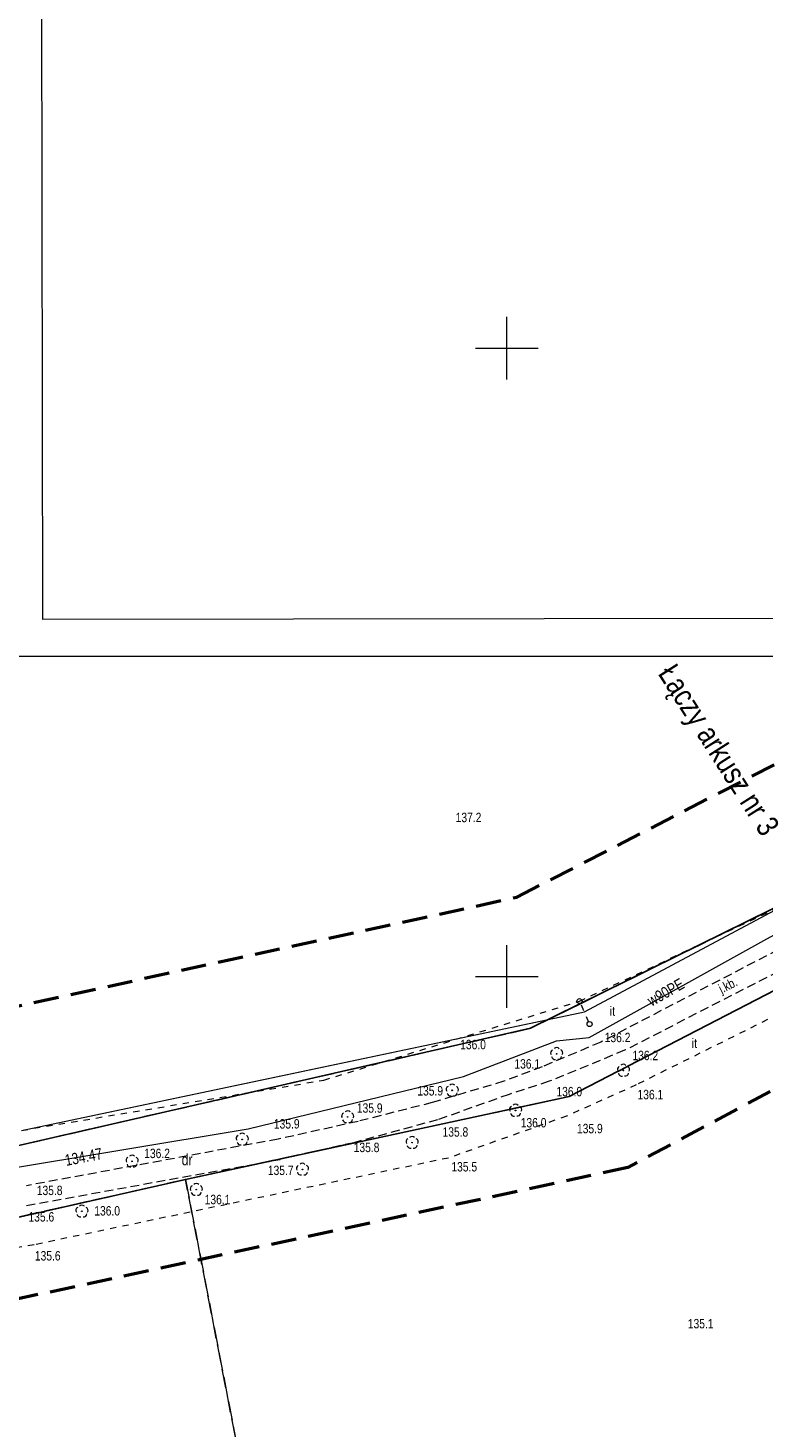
# Model space of a CAD drawing. Header units: metres. Extents: x 6443052 to 6445155, y 6013553 to 6014840.
# Tile 23 of 36: x 6444324 to 6444441, y 6014128 to 6014351. Entities that reach past the tile are written whole.
import ezdxf
from ezdxf.enums import TextEntityAlignment as Align

# ---------------------------------------------------------------- set-up
doc = ezdxf.new("R2010")
doc.units = ezdxf.units.M
doc.header["$MEASUREMENT"] = 0
for name, pattern in [('L_0_03', [2, 1, -1]), ('L_0_06', [4, 3, -1]), ('L_0_0C', [6, 4, -2]), ('L_0_56', [2.1, 1.4, -0.7]), ('L_0_AD', [0])]:
    doc.linetypes.add(name, pattern=pattern)
doc.layers.get('0').update_dxf_attribs({"linetype": 'CONTINUOUS', "lineweight": 18})
for name, color, linetype, lineweight in [('203_punkt_graniczny', 7, 'CONTINUOUS', 18), ('210_oznaczenie_konturu_uzytku_gruntowego', 3, 'CONTINUOUS', 18), ('217_kontur_klasyfikacyjny', 3, 'L_0_06', 18), ('218_kontur_uzytku_gruntowego', 3, 'L_0_06', 18), ('219_dzialka_ewidencyjna', 96, 'CONTINUOUS', 25), ('luk_G_DRO', 7, 'L_0_56', 18), ('luk_G_SIE_W', 5, 'CONTINUOUS', 18), ('Ramka_wewn_2_i_opis', 7, 'CONTINUOUS', 18), ('Ramka_wewn_nr_3_i_opis', 7, 'CONTINUOUS', 18), ('siatka', 7, 'CONTINUOUS', 18), ('slup_odzysk', 7, 'CONTINUOUS', 18), ('srednie_nap_pomiar', 1, 'L_0_AD', 18), ('uzytek_pomiar', 7, 'L_0_03', 18), ('Uzytki_gruntowe_POMIOERZONE', 7, 'L_0_03', 18), ('wys_odzysk', 7, 'CONTINUOUS', 18), ('ZAKRES', 212, 'L_0_0C', 50)]:
    doc.layers.add(name, color=color, linetype=linetype, lineweight=lineweight)
doc.layers.add('ramka_zewn', color=212, linetype='CONTINUOUS', lineweight=18, plot=False)
doc.styles.add('Arial CE', font='Arial CE.ttf')
doc.linetypes.add('L_0_AD_SHX_E', pattern='A,0,-1.2,-2.4,-2.4,-2.4,-2.4,-2.4,[17,STARKOWO_STARKÓWKO.shx,S=0.1,R=0,X=0,Y=0],-2.4,[18,STARKOWO_STARKÓWKO.shx,S=0.1,R=0,X=0,Y=0],-2.4,[19,STARKOWO_STARKÓWKO.shx,S=0.1,R=0,X=0,Y=0],-2.4,-2.4,-1.2', length=24)
doc.linetypes.add('L_0_AD_SHX_S', pattern='A,0,-1.2,-2.4,-2.4,[13,STARKOWO_STARKÓWKO.shx,S=0.1,R=0,X=0,Y=0],-2.4,[14,STARKOWO_STARKÓWKO.shx,S=0.1,R=0,X=0,Y=0],-2.4,[15,STARKOWO_STARKÓWKO.shx,S=0.1,R=0,X=0,Y=0],-2.4,[16,STARKOWO_STARKÓWKO.shx,S=0.1,R=0,X=0,Y=0],-2.4,-2.4,-2.4,-2.4,-1.2', length=24)

msp = doc.modelspace()

# ---------------------------------------------------------------- hatches: boundary and pattern name
at = {"layer": '203_punkt_graniczny', "linetype": 'Continuous', "lineweight": 18}
for points in [[(6444403.79, 6014191.71, 1), (6444403.79, 6014191.8, 1)], [(6444409.92, 6014180.87, 1), (6444409.92, 6014180.96, 1)], [(6444348.89, 6014167.64, 1), (6444348.89, 6014167.74, 1)]]:
    msp.add_hatch(color=256, dxfattribs=at).paths.add_polyline_path(points)

# ---------------------------------------------------------------- linework, layer by layer
at = {"layer": '203_punkt_graniczny', "lineweight": 18}
for centre in [(6444403.79, 6014191.76), (6444409.92, 6014180.91), (6444348.89, 6014167.69)]:
    msp.add_circle(centre, 0.045, dxfattribs=at)
at = {"layer": 'luk_G_DRO', "lineweight": 18}
for p, q in [((6444454.35, 6014210.1), (6444414.95, 6014189.55)), ((6444454.35, 6014210.1), (6444414.95, 6014189.55)), ((6444454.45, 6014206.53), (6444418.75, 6014188.25)), ((6444454.45, 6014206.53), (6444418.75, 6014188.25)), ((6444405.63, 6014185.62), (6444399.54, 6014183.33)), ((6444405.63, 6014185.62), (6444399.54, 6014183.33)), ((6444406.74, 6014183.32), (6444400.37, 6014181.24)), ((6444406.74, 6014183.32), (6444400.37, 6014181.24))]:
    msp.add_line(p, q, dxfattribs=at)
at = {"layer": 'luk_G_SIE_W', "linetype": 'Continuous', "lineweight": 18}
msp.add_line((6444440.92, 6014205.72), (6444472.37, 6014223.28), dxfattribs=at)
msp.add_line((6444440.92, 6014205.72), (6444472.37, 6014223.28), dxfattribs=at)
at = {"layer": 'Ramka_wewn_nr_3_i_opis', "linetype": 'Continuous', "lineweight": 18}
for p, q in [((6444326.17, 6014256.8), (6444325.4, 6014831.2)), ((6445147.47, 6014257.9), (6444326.17, 6014256.8))]:
    msp.add_line(p, q, dxfattribs=at)
at = {"layer": 'ramka_zewn', "linetype": 'Continuous', "lineweight": 13}
msp.add_line((6445153.95, 6014250.91), (6444318.88, 6014250.91), dxfattribs=at)
at = {"layer": 'siatka', "color": 7, "linetype": 'Continuous', "lineweight": 13}
for p, q in [((6444400, 6014295), (6444400, 6014305)), ((6444395, 6014300), (6444405, 6014300)), ((6444400, 6014195), (6444400, 6014205)), ((6444395, 6014200), (6444405, 6014200))]:
    msp.add_line(p, q, dxfattribs=at)
at = {"layer": 'Uzytki_gruntowe_POMIOERZONE', "lineweight": 18}
for p, q in [((6444420.6, 6014182.75), (6444409.52, 6014177.78)), ((6444420.6, 6014182.75), (6444409.52, 6014177.78)), ((6444324.81, 6014157.3), (6444142.32, 6014126.02)), ((6444324.81, 6014157.3), (6444142.32, 6014126.02))]:
    msp.add_line(p, q, dxfattribs=at)
at = {"layer": 'ZAKRES', "lineweight": 50}
msp.add_line((6444401.62, 6014212.63), (6444781.21, 6014408.07), dxfattribs=at)

# ---------------------------------------------------------------- texts
at = {"layer": '210_oznaczenie_konturu_uzytku_gruntowego', "style": 'Arial CE', "width": 0.78}
msp.add_text('dr', height=1.8, dxfattribs=at).set_placement((6444348.28, 6014171.76), align=Align.TOP_LEFT)
at = {"layer": 'luk_G_DRO', "style": 'Arial CE', "width": 0.78}
msp.add_text('j.kb.', height=1.5, rotation=26.9, dxfattribs=at).set_placement((6444433.5, 6014198.6), align=Align.TOP_LEFT)
at = {"layer": 'luk_G_SIE_W', "style": 'Arial CE', "width": 0.78}
for s, rotation, p in [('w90PE', 29.7, (6444422.14, 6014196.75)), ('w90PE', 29.7, (6444422.14, 6014196.75)), ('134.47', 10.9, (6444329.56, 6014171.61))]:
    msp.add_text(s, height=1.8, rotation=rotation, dxfattribs=at).set_placement(p, align=Align.TOP_LEFT)
at = {"layer": 'Ramka_wewn_2_i_opis', "style": 'Arial CE', "width": 0.81}
msp.add_text('Łączy arkusz nr 3', height=3.5, rotation=302.5, dxfattribs=at).set_placement((6444426.9, 6014250.1), align=Align.TOP_LEFT)
at = {"layer": 'uzytek_pomiar', "style": 'Arial CE', "width": 0.83}
for p in [(6444416.37, 6014195.25), (6444429.42, 6014190.14)]:
    msp.add_text('it', height=1.5, dxfattribs=at).set_placement(p, align=Align.TOP_LEFT)
at = {"layer": 'wys_odzysk', "style": 'Arial CE', "width": 0.78}
for s, p in [('137.2', (6444391.87, 6014226.06)), ('137.2', (6444391.87, 6014226.06)), ('136.2', (6444415.58, 6014191.05)), ('136.2', (6444415.58, 6014191.05)), ('136.0', (6444392.59, 6014189.92)), ('136.0', (6444392.59, 6014189.92)), ('136.2', (6444419.99, 6014188.18)), ('136.2', (6444419.99, 6014188.18)), ('136.1', (6444401.21, 6014186.84)), ('136.1', (6444401.21, 6014186.84)), ('135.9', (6444385.77, 6014182.56)), ('135.9', (6444385.77, 6014182.56)), ('136.0', (6444407.9, 6014182.43)), ('136.0', (6444407.9, 6014182.43)), ('136.1', (6444420.8, 6014181.96)), ('136.1', (6444420.8, 6014181.96)), ('135.9', (6444376.15, 6014179.82)), ('135.9', (6444376.15, 6014179.82)), ('135.9', (6444362.95, 6014177.3)), ('135.9', (6444362.95, 6014177.3)), ('136.0', (6444402.22, 6014177.48)), ('136.0', (6444402.22, 6014177.48)), ('135.8', (6444389.78, 6014176.01)), ('135.8', (6444389.78, 6014176.01)), ('135.9', (6444411.17, 6014176.55)), ('135.9', (6444411.17, 6014176.55)), ('136.2', (6444342.32, 6014172.6)), ('136.2', (6444342.32, 6014172.6)), ('135.8', (6444375.65, 6014173.55)), ('135.8', (6444375.65, 6014173.55)), ('135.5', (6444391.19, 6014170.47)), ('135.5', (6444391.19, 6014170.47)), ('135.7', (6444361.99, 6014169.9)), ('135.7', (6444361.99, 6014169.9)), ('135.8', (6444325.23, 6014166.71)), ('135.8', (6444325.23, 6014166.71)), ('136.1', (6444351.94, 6014165.26)), ('136.1', (6444351.94, 6014165.26)), ('135.6', (6444323.91, 6014162.5)), ('135.6', (6444323.91, 6014162.5)), ('136.0', (6444334.38, 6014163.46)), ('136.0', (6444334.38, 6014163.46)), ('135.6', (6444324.93, 6014156.3)), ('135.6', (6444324.93, 6014156.3)), ('135.1', (6444428.8, 6014145.5)), ('135.1', (6444428.8, 6014145.5))]:
    msp.add_text(s, height=1.5, dxfattribs=at).set_placement(p, align=Align.TOP_LEFT)

# ---------------------------------------------------------------- wipeouts: each hides what was drawn before it
at = {"color": 0, "linetype": 'Continuous', "lineweight": 13}
for points in [[(6444411.57, 6014195.68), (6444411.77, 6014195.73), (6444411.92, 6014195.88), (6444411.97, 6014196.08), (6444411.92, 6014196.28), (6444411.77, 6014196.43), (6444411.57, 6014196.48), (6444411.37, 6014196.43), (6444411.22, 6014196.28), (6444411.17, 6014196.08), (6444411.22, 6014195.88), (6444411.37, 6014195.73)], [(6444413.18, 6014192.03), (6444413.38, 6014192.08), (6444413.53, 6014192.23), (6444413.58, 6014192.43), (6444413.53, 6014192.63), (6444413.38, 6014192.78), (6444413.18, 6014192.83), (6444412.98, 6014192.78), (6444412.83, 6014192.63), (6444412.78, 6014192.43), (6444412.83, 6014192.23), (6444412.98, 6014192.08)]]:
    msp.add_wipeout(points, dxfattribs=at)
at = {"color": 0, "linetype": 'Continuous', "lineweight": 18}
for points in [[(6444407.93, 6014186.69), (6444408.44, 6014186.82), (6444408.81, 6014187.2), (6444408.95, 6014187.7), (6444408.81, 6014188.21), (6444408.44, 6014188.58), (6444407.93, 6014188.71), (6444407.43, 6014188.58), (6444407.06, 6014188.21), (6444406.92, 6014187.7), (6444407.06, 6014187.2), (6444407.43, 6014186.82)], [(6444357.91, 6014173.07), (6444358.42, 6014173.2), (6444358.79, 6014173.57), (6444358.92, 6014174.08), (6444358.79, 6014174.59), (6444358.42, 6014174.96), (6444357.91, 6014175.09), (6444357.4, 6014174.96), (6444357.03, 6014174.59), (6444356.9, 6014174.08), (6444357.03, 6014173.57), (6444357.4, 6014173.2)], [(6444384.93, 6014172.55), (6444385.43, 6014172.68), (6444385.8, 6014173.05), (6444385.94, 6014173.56), (6444385.8, 6014174.06), (6444385.43, 6014174.43), (6444384.93, 6014174.57), (6444384.42, 6014174.43), (6444384.05, 6014174.06), (6444383.91, 6014173.56), (6444384.05, 6014173.05), (6444384.42, 6014172.68)]]:
    msp.add_wipeout(points, dxfattribs=at)

# ---------------------------------------------------------------- next in the draw order: hatches: boundary and pattern name
at = {"linetype": 'Continuous', "lineweight": 18}
for points in [[(6444407.93, 6014187.65, 1), (6444407.93, 6014187.76, 1)], [(6444357.91, 6014174.02, 1), (6444357.91, 6014174.14, 1)], [(6444384.93, 6014173.5, 1), (6444384.93, 6014173.61, 1)]]:
    msp.add_hatch(color=0, dxfattribs=at).paths.add_polyline_path(points)

# ---------------------------------------------------------------- next in the draw order: linework, layer by layer
at = {"color": 0, "linetype": 'Continuous', "lineweight": 13}
for centre in [(6444411.57, 6014196.08), (6444413.18, 6014192.43)]:
    msp.add_circle(centre, 0.4, dxfattribs=at)
at = {"color": 0, "linetype": 'Continuous', "lineweight": 18}
for centre in [(6444407.93, 6014187.7), (6444357.91, 6014174.08), (6444384.93, 6014173.56)]:
    msp.add_circle(centre, 0.0566, dxfattribs=at)
for centre, radius, start, end in [((6444407.45, 6014187.86), 0.48, 112.249, 214.992), ((6444407.93, 6014188.14), 0.54, 41.9872, 135), ((6444408.41, 6014187.84), 0.5, 328.2405, 68.6294), ((6444407.67, 6014187.34), 0.54, 188.427, 280.4915), ((6444408.25, 6014187.3), 0.48, 255.9638, 357.6141), ((6444357.91, 6014174.52), 0.54, 41.9872, 135), ((6444357.43, 6014174.24), 0.48, 112.249, 214.992), ((6444357.65, 6014173.72), 0.54, 188.427, 280.4915), ((6444358.23, 6014173.68), 0.48, 255.9638, 357.6141), ((6444358.39, 6014174.22), 0.5, 328.2405, 68.6294), ((6444384.45, 6014173.72), 0.48, 112.249, 214.992), ((6444384.67, 6014173.2), 0.54, 188.427, 280.4915), ((6444384.93, 6014174), 0.54, 41.9872, 135), ((6444385.25, 6014173.16), 0.48, 255.9638, 357.6141), ((6444385.41, 6014173.7), 0.5, 328.2405, 68.6294)]:
    msp.add_arc(centre, radius, start, end, dxfattribs=at)
at = {"layer": '217_kontur_klasyfikacyjny', "lineweight": 18}
msp.add_line((6444403.79, 6014191.76), (6444533.45, 6014255.75), dxfattribs=at)
at = {"layer": '218_kontur_uzytku_gruntowego', "lineweight": 18}
for p, q in [((6444533.45, 6014255.75), (6444403.79, 6014191.76)), ((6444403.79, 6014191.76), (6444533.45, 6014255.75))]:
    msp.add_line(p, q, dxfattribs=at)
at = {"layer": '219_dzialka_ewidencyjna', "linetype": 'Continuous', "lineweight": 25}
msp.add_line((6444533.45, 6014255.75), (6444403.79, 6014191.76), dxfattribs=at)
at = {"layer": 'luk_G_DRO', "lineweight": 18}
msp.add_line((6444414.95, 6014189.55), (6444405.63, 6014185.62), dxfattribs=at)
msp.add_line((6444414.95, 6014189.55), (6444405.63, 6014185.62), dxfattribs=at)
at = {"layer": 'luk_G_SIE_W', "linetype": 'Continuous', "lineweight": 18}
for p, q in [((6444413.09, 6014190.31), (6444440.92, 6014205.72)), ((6444413.09, 6014190.31), (6444440.92, 6014205.72)), ((6444407.89, 6014189.78), (6444413.09, 6014190.31)), ((6444407.89, 6014189.78), (6444413.09, 6014190.31)), ((6444393.1, 6014184.09), (6444407.89, 6014189.78)), ((6444393.1, 6014184.09), (6444407.89, 6014189.78))]:
    msp.add_line(p, q, dxfattribs=at)
at = {"layer": 'slup_odzysk', "linetype": 'L_0_03', "lineweight": 18}
msp.add_line((6444413.05, 6014192.68), (6444411.7, 6014195.93), dxfattribs=at)
at = {"layer": 'srednie_nap_pomiar', "linetype": 'Continuous'}
msp.add_line((6444412.39, 6014194.4), (6444481.36, 6014231.28), dxfattribs=at)
at = {"layer": 'srednie_nap_pomiar', "linetype": 'L_0_AD_SHX_S'}
for p, q in [((6444412.39, 6014194.4), (6444446.88, 6014212.84)), ((6444322.81, 6014175.51), (6444367.6, 6014184.95))]:
    msp.add_line(p, q, dxfattribs=at)
at = {"layer": 'srednie_nap_pomiar', "linetype": 'L_0_AD_SHX_E'}
msp.add_line((6444367.6, 6014184.95), (6444412.39, 6014194.4), dxfattribs=at)
at = {"layer": 'Uzytki_gruntowe_POMIOERZONE', "lineweight": 18}
for p, q in [((6444411.57, 6014196.08), (6444481.52, 6014228.98)), ((6444322.81, 6014175.51), (6444370.9, 6014183.5))]:
    msp.add_line(p, q, dxfattribs=at)

# ---------------------------------------------------------------- next in the draw order: wipeouts: each hides what was drawn before it
at = {"color": 0, "linetype": 'Continuous', "lineweight": 18}
for points in [[(6444418.55, 6014184.04), (6444419.06, 6014184.18), (6444419.43, 6014184.55), (6444419.56, 6014185.05), (6444419.43, 6014185.56), (6444419.06, 6014185.93), (6444418.55, 6014186.07), (6444418.05, 6014185.93), (6444417.67, 6014185.56), (6444417.54, 6014185.05), (6444417.67, 6014184.55), (6444418.05, 6014184.18)], [(6444391.32, 6014180.87), (6444391.83, 6014181), (6444392.2, 6014181.37), (6444392.34, 6014181.88), (6444392.2, 6014182.39), (6444391.83, 6014182.76), (6444391.32, 6014182.89), (6444390.82, 6014182.76), (6444390.45, 6014182.39), (6444390.31, 6014181.88), (6444390.45, 6014181.37), (6444390.82, 6014181)], [(6444401.4, 6014177.67), (6444401.91, 6014177.8), (6444402.28, 6014178.17), (6444402.41, 6014178.68), (6444402.28, 6014179.18), (6444401.91, 6014179.56), (6444401.4, 6014179.69), (6444400.9, 6014179.56), (6444400.52, 6014179.18), (6444400.39, 6014178.68), (6444400.52, 6014178.17), (6444400.9, 6014177.8)], [(6444374.68, 6014176.63), (6444375.19, 6014176.77), (6444375.56, 6014177.14), (6444375.69, 6014177.65), (6444375.56, 6014178.15), (6444375.19, 6014178.52), (6444374.68, 6014178.66), (6444374.18, 6014178.52), (6444373.8, 6014178.15), (6444373.67, 6014177.65), (6444373.8, 6014177.14), (6444374.18, 6014176.77)], [(6444340.38, 6014169.57), (6444340.88, 6014169.71), (6444341.25, 6014170.08), (6444341.39, 6014170.58), (6444341.25, 6014171.09), (6444340.88, 6014171.46), (6444340.38, 6014171.6), (6444339.87, 6014171.46), (6444339.5, 6014171.09), (6444339.36, 6014170.58), (6444339.5, 6014170.08), (6444339.87, 6014169.71)], [(6444367.49, 6014168.29), (6444368, 6014168.43), (6444368.37, 6014168.8), (6444368.51, 6014169.3), (6444368.37, 6014169.81), (6444368, 6014170.18), (6444367.49, 6014170.32), (6444366.99, 6014170.18), (6444366.62, 6014169.81), (6444366.48, 6014169.3), (6444366.62, 6014168.8), (6444366.99, 6014168.43)], [(6444350.6, 6014165.07), (6444351.11, 6014165.2), (6444351.48, 6014165.57), (6444351.62, 6014166.08), (6444351.48, 6014166.59), (6444351.11, 6014166.96), (6444350.6, 6014167.09), (6444350.1, 6014166.96), (6444349.73, 6014166.59), (6444349.59, 6014166.08), (6444349.73, 6014165.57), (6444350.1, 6014165.2)], [(6444332.41, 6014161.62), (6444332.91, 6014161.76), (6444333.28, 6014162.13), (6444333.42, 6014162.63), (6444333.28, 6014163.14), (6444332.91, 6014163.51), (6444332.41, 6014163.65), (6444331.9, 6014163.51), (6444331.53, 6014163.14), (6444331.39, 6014162.63), (6444331.53, 6014162.13), (6444331.9, 6014161.76)]]:
    msp.add_wipeout(points, dxfattribs=at)

# ---------------------------------------------------------------- next in the draw order: hatches: boundary and pattern name
at = {"linetype": 'Continuous', "lineweight": 18}
for points in [[(6444418.55, 6014185, 1), (6444418.55, 6014185.11, 1)], [(6444391.32, 6014181.82, 1), (6444391.32, 6014181.94, 1)], [(6444374.68, 6014177.59, 1), (6444374.68, 6014177.7, 1)], [(6444401.4, 6014178.62, 1), (6444401.4, 6014178.73, 1)], [(6444340.38, 6014170.53, 1), (6444340.38, 6014170.64, 1)], [(6444367.49, 6014169.25, 1), (6444367.49, 6014169.36, 1)], [(6444350.6, 6014166.02, 1), (6444350.6, 6014166.14, 1)], [(6444332.41, 6014162.58, 1), (6444332.41, 6014162.69, 1)]]:
    msp.add_hatch(color=0, dxfattribs=at).paths.add_polyline_path(points)

# ---------------------------------------------------------------- next in the draw order: linework, layer by layer
at = {"color": 0, "linetype": 'Continuous', "lineweight": 18}
for centre in [(6444418.55, 6014185.05), (6444391.32, 6014181.88), (6444374.68, 6014177.65), (6444401.4, 6014178.68), (6444340.38, 6014170.58), (6444367.49, 6014169.3), (6444350.6, 6014166.08), (6444332.41, 6014162.63)]:
    msp.add_circle(centre, 0.0566, dxfattribs=at)
for centre, radius, start, end in [((6444418.55, 6014185.49), 0.54, 41.9872, 135), ((6444418.07, 6014185.21), 0.48, 112.249, 214.992), ((6444418.29, 6014184.69), 0.54, 188.427, 280.4915), ((6444418.87, 6014184.65), 0.48, 255.9638, 357.6141), ((6444419.03, 6014185.19), 0.5, 328.2405, 68.6294), ((6444390.84, 6014182.04), 0.48, 112.249, 214.992), ((6444391.06, 6014181.52), 0.54, 188.427, 280.4915), ((6444391.32, 6014182.32), 0.54, 41.9872, 135), ((6444391.64, 6014181.48), 0.48, 255.9638, 357.6141), ((6444391.8, 6014182.02), 0.5, 328.2405, 68.6294), ((6444400.92, 6014178.84), 0.48, 112.249, 214.992), ((6444401.4, 6014179.12), 0.54, 41.9872, 135), ((6444401.88, 6014178.82), 0.5, 328.2405, 68.6294), ((6444374.2, 6014177.81), 0.48, 112.249, 214.992), ((6444374.42, 6014177.29), 0.54, 188.427, 280.4915), ((6444374.68, 6014178.09), 0.54, 41.9872, 135), ((6444375, 6014177.25), 0.48, 255.9638, 357.6141), ((6444375.16, 6014177.79), 0.5, 328.2405, 68.6294), ((6444401.14, 6014178.32), 0.54, 188.427, 280.4915), ((6444401.72, 6014178.28), 0.48, 255.9638, 357.6141), ((6444339.9, 6014170.74), 0.48, 112.249, 214.992), ((6444340.38, 6014171.02), 0.54, 41.9872, 135), ((6444340.86, 6014170.72), 0.5, 328.2405, 68.6294), ((6444367.49, 6014169.74), 0.54, 41.9872, 135), ((6444340.12, 6014170.22), 0.54, 188.427, 280.4915), ((6444340.7, 6014170.18), 0.48, 255.9638, 357.6141), ((6444367.01, 6014169.46), 0.48, 112.249, 214.992), ((6444367.23, 6014168.94), 0.54, 188.427, 280.4915), ((6444367.81, 6014168.9), 0.48, 255.9638, 357.6141), ((6444367.97, 6014169.44), 0.5, 328.2405, 68.6294), ((6444350.12, 6014166.24), 0.48, 112.249, 214.992), ((6444350.6, 6014166.52), 0.54, 41.9872, 135), ((6444351.08, 6014166.22), 0.5, 328.2405, 68.6294), ((6444332.41, 6014163.07), 0.54, 41.9872, 135), ((6444350.34, 6014165.72), 0.54, 188.427, 280.4915), ((6444350.92, 6014165.68), 0.48, 255.9638, 357.6141), ((6444331.93, 6014162.79), 0.48, 112.249, 214.992), ((6444332.15, 6014162.27), 0.54, 188.427, 280.4915), ((6444332.73, 6014162.23), 0.48, 255.9638, 357.6141), ((6444332.89, 6014162.77), 0.5, 328.2405, 68.6294)]:
    msp.add_arc(centre, radius, start, end, dxfattribs=at)
at = {"layer": '217_kontur_klasyfikacyjny', "lineweight": 18}
for p, q in [((6444536.77, 6014246.49), (6444409.92, 6014180.91)), ((6444307.14, 6014169.62), (6444403.79, 6014191.76)), ((6444409.92, 6014180.91), (6444348.89, 6014167.69)), ((6444348.89, 6014167.69), (6444260.16, 6014147.71)), ((6444348.89, 6014167.69), (6444388.01, 6013965.69)), ((6444388.01, 6013965.69), (6444348.89, 6014167.69))]:
    msp.add_line(p, q, dxfattribs=at)
at = {"layer": '218_kontur_uzytku_gruntowego', "lineweight": 18}
for p, q in [((6444409.92, 6014180.91), (6444536.77, 6014246.49)), ((6444536.77, 6014246.49), (6444409.92, 6014180.91)), ((6444403.79, 6014191.76), (6444307.14, 6014169.62)), ((6444307.14, 6014169.62), (6444403.79, 6014191.76)), ((6444348.89, 6014167.69), (6444409.92, 6014180.91)), ((6444409.92, 6014180.91), (6444348.89, 6014167.69)), ((6444260.16, 6014147.71), (6444348.89, 6014167.69)), ((6444348.89, 6014167.69), (6444260.16, 6014147.71)), ((6444348.89, 6014167.69), (6444388.01, 6013965.69)), ((6444388.01, 6013965.69), (6444348.89, 6014167.69))]:
    msp.add_line(p, q, dxfattribs=at)
at = {"layer": '219_dzialka_ewidencyjna', "linetype": 'Continuous', "lineweight": 25}
for p, q in [((6444536.77, 6014246.49), (6444409.92, 6014180.91)), ((6444403.79, 6014191.76), (6444273.57, 6014161.93)), ((6444409.92, 6014180.91), (6444348.89, 6014167.69)), ((6444348.89, 6014167.69), (6444260.16, 6014147.71))]:
    msp.add_line(p, q, dxfattribs=at)
at = {"layer": 'luk_G_DRO', "lineweight": 18}
for p, q in [((6444418.75, 6014188.25), (6444406.74, 6014183.32)), ((6444418.75, 6014188.25), (6444406.74, 6014183.32)), ((6444399.54, 6014183.33), (6444388.15, 6014179.94)), ((6444399.54, 6014183.33), (6444388.15, 6014179.94)), ((6444388.15, 6014179.94), (6444376.35, 6014176.94)), ((6444388.15, 6014179.94), (6444376.35, 6014176.94)), ((6444400.37, 6014181.24), (6444388.99, 6014177.19)), ((6444400.37, 6014181.24), (6444388.99, 6014177.19)), ((6444376.35, 6014176.94), (6444363.64, 6014174.12)), ((6444376.35, 6014176.94), (6444363.64, 6014174.12)), ((6444388.99, 6014177.19), (6444375.65, 6014173.55)), ((6444388.99, 6014177.19), (6444375.65, 6014173.55)), ((6444363.64, 6014174.12), (6444323.6, 6014166.7)), ((6444363.64, 6014174.12), (6444323.6, 6014166.7)), ((6444375.65, 6014173.55), (6444363.95, 6014170.89)), ((6444375.65, 6014173.55), (6444363.95, 6014170.89)), ((6444323.62, 6014163.56), (6444363.95, 6014170.89)), ((6444323.62, 6014163.56), (6444363.95, 6014170.89))]:
    msp.add_line(p, q, dxfattribs=at)
at = {"layer": 'luk_G_SIE_W', "linetype": 'Continuous', "lineweight": 18}
for p, q in [((6444358.88, 6014175.76), (6444393.1, 6014184.09)), ((6444358.88, 6014175.76), (6444393.1, 6014184.09)), ((6444315.17, 6014168.48), (6444358.88, 6014175.76)), ((6444315.17, 6014168.48), (6444358.88, 6014175.76))]:
    msp.add_line(p, q, dxfattribs=at)
at = {"layer": 'srednie_nap_pomiar', "linetype": 'Continuous'}
msp.add_line((6444322.81, 6014175.51), (6444412.39, 6014194.4), dxfattribs=at)
at = {"layer": 'Uzytki_gruntowe_POMIOERZONE', "lineweight": 18}
for p, q in [((6444489.83, 6014217.18), (6444420.6, 6014182.75)), ((6444489.83, 6014217.18), (6444420.6, 6014182.75)), ((6444370.9, 6014183.5), (6444411.57, 6014196.08)), ((6444409.52, 6014177.78), (6444390.72, 6014171.11)), ((6444409.52, 6014177.78), (6444390.72, 6014171.11)), ((6444390.72, 6014171.11), (6444324.81, 6014157.3)), ((6444390.72, 6014171.11), (6444324.81, 6014157.3))]:
    msp.add_line(p, q, dxfattribs=at)
at = {"layer": 'ZAKRES', "lineweight": 50}
for p, q in [((6444833.42, 6014391.14), (6444419.26, 6014169.59)), ((6444113.75, 6014149.84), (6444401.62, 6014212.63)), ((6444419.26, 6014169.59), (6444091.88, 6014099.04))]:
    msp.add_line(p, q, dxfattribs=at)

doc.saveas('drawing.dxf')
